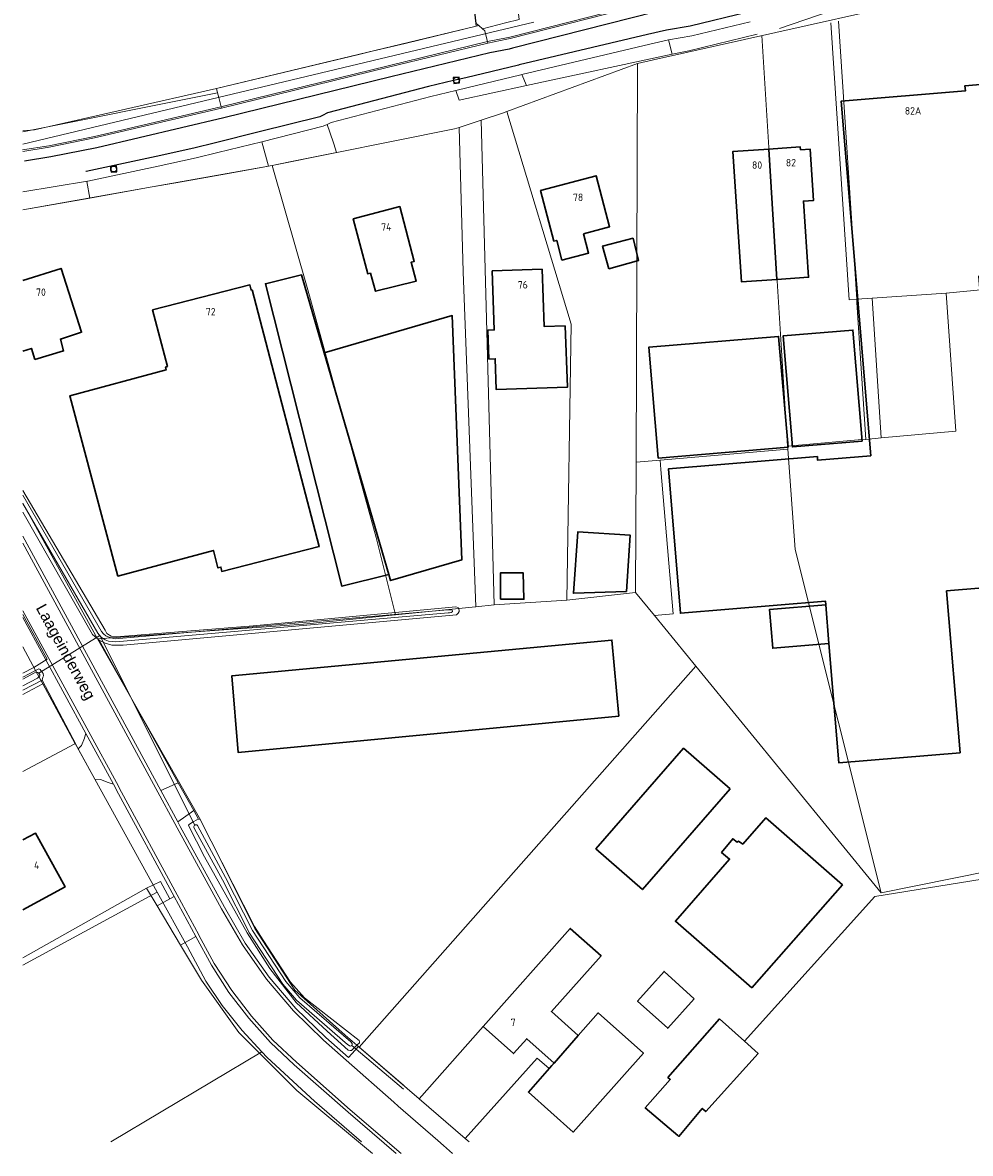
# Model space of a CAD drawing. Header units: metres. Extents: x 174282 to 175177, y 462028 to 462851.
# Tile 1 of 256: x 174285 to 174413, y 462028 to 462181. Entities that reach past the tile are written whole.
import ezdxf

# ---------------------------------------------------------------- set-up
doc = ezdxf.new("R2010")
doc.units = ezdxf.units.M
for name, color, linetype, lineweight in [('B-WE-OG-BEBOUWING-G', 8, 'Continuous', 30), ('B-WE-OG-BEBOUWING_HUISNUMMER-T20', 8, 'Continuous', 20), ('B-WE-OG-STRAATNAAM-T30', 8, 'Continuous', 20), ('B-WE-OG-TERREIN_AGRARISCH-G', 8, 'Continuous', 20), ('B-WE-OG-TERREIN_ERF-G', 8, 'Continuous', 20), ('B-WE-OG-TERREIN_GROEN-G', 8, 'Continuous', 20), ('B-WE-OG-WEG_HALFVERHARD-G', 8, 'Continuous', 20), ('B-WE-OG-WEG_VERHARD_GESLOTEN -G', 8, 'Continuous', 20), ('B-WE-OG-WEG_VERHARD_OPEN -G', 8, 'Continuous', 20), ('B-WE-RI-VWA_RIOOLPUT_INSPECTIEPUT-S', 8, 'Continuous', 20), ('B-WE-WH-DUIKER-G', 8, 'Continuous', 20), ('B-WE-WH-WATERGANG_SLOOT_BODEM-G', 8, 'Continuous', 20), ('B-WE-WH-WATERGANG_SLOOT_INSTEEK-G', 8, 'Continuous', 20), ('B-XX-KG-GRENS_PERCEEL-BEREKEND-G', 213, 'Continuous', 20), ('B-XX-KG-GRENS_PERCEEL-G', 213, 'Continuous', 20)]:
    doc.layers.add(name, color=color, linetype=linetype, lineweight=lineweight)
doc.layers.add('B-WE-VH-MATERIAALGRENS-G', color=8, linetype='Continuous')
doc.styles.add('NLCS-ISO-M500-T20', font='NLCS-ISO.ttf', dxfattribs={"height": 1})
doc.styles.add('NLCS-ISO-M500-T30', font='NLCS-ISO.ttf', dxfattribs={"height": 1.5})

# ---------------------------------------------------------------- blocks, each defined once
blk = doc.blocks.new('B-SRI-PUT_VWA-SO')
at = {"flags": 128}
blk.add_lwpolyline([(-2, 2), (2, 2), (2, -2), (-2, -2)], close=True, dxfattribs=at)
at = {"lineweight": -3, "flags": 128}
blk.add_lwpolyline([(2, -2), (2, 2), (-2, 2), (-2, -2)], close=True, dxfattribs=at)
at = {"lineweight": -3}
blk.add_circle((0, 0), 2, dxfattribs=at)

msp = doc.modelspace()

# ---------------------------------------------------------------- linework, layer by layer
at = {"layer": 'B-WE-OG-BEBOUWING-G'}
for p, q in [((174386.9, 462146.28), (174385.8, 462163.86)), ((174325.81, 462136.38), (174334.51, 462106.48)), ((174393.92, 462097.18), (174393.48, 462102.38)), ((174356.82, 462040.57), (174360.09, 462044.32))]:
    msp.add_line(p, q, dxfattribs=at)
for points in [[(174393.92, 462097.18), (174395.27, 462081.07), (174411.61, 462082.44), (174409.78, 462104.26), (174425.58, 462105.58), (174424.16, 462122.51), (174416.2, 462121.85), (174414.12, 462146.71), (174414.56, 462146.75), (174420.1, 462147.21), (174418.02, 462172.18), (174414.93, 462171.92), (174414.88, 462172.62), (174412.27, 462172.4), (174412.32, 462171.71), (174395.56, 462170.31), (174397.62, 462145.63), (174399.56, 462122.49), (174392.39, 462121.89), (174392.35, 462122.39), (174372.24, 462120.71), (174373.87, 462101.26), (174393.44, 462102.9), (174393.48, 462102.38)], [(174386.9, 462146.28), (174391.16, 462146.57), (174390.46, 462156.84), (174391.85, 462156.94), (174391.38, 462163.87), (174390.08, 462163.78), (174390.05, 462164.15), (174385.8, 462163.86)], [(174385.8, 462163.86), (174380.93, 462163.53), (174382.12, 462145.95), (174386.9, 462146.28)], [(174360.79, 462152.45), (174364.3, 462153.38), (174362.49, 462160.26), (174354.99, 462158.29), (174356.79, 462151.45), (174357.17, 462151.55), (174357.87, 462148.89), (174361.47, 462149.84), (174360.79, 462152.45)], [(174332.04, 462147.13), (174332.72, 462144.69), (174338.23, 462146.04), (174337.52, 462148.59), (174337.95, 462148.7), (174335.99, 462156.11), (174329.71, 462154.45), (174331.68, 462147.04), (174332.04, 462147.13)], [(174364.19, 462147.73), (174368.23, 462148.84), (174367.49, 462151.83), (174363.37, 462150.77), (174364.19, 462147.73)], [(174286.73, 462135.46), (174290.63, 462136.64), (174290.19, 462138.23), (174293.05, 462139.15), (174290.29, 462147.77), (174285.13, 462146.12)], [(174358.32, 462140.04), (174355.47, 462139.94), (174355.21, 462147.66), (174348.47, 462147.43), (174348.74, 462139.46), (174347.88, 462139.43), (174348.02, 462135.54), (174348.88, 462135.57), (174349.02, 462131.41), (174358.61, 462131.74), (174358.32, 462140.04)], [(174325.81, 462136.38), (174322.75, 462146.89), (174317.86, 462145.7), (174328.2, 462104.89), (174334.51, 462106.48)], [(174316.07, 462144.86), (174315.92, 462144.84), (174315.77, 462145.53), (174302.64, 462142.16), (174304.63, 462134.52), (174304.37, 462134.43), (174304.46, 462134.08), (174291.45, 462130.59), (174297.95, 462106.26), (174310.85, 462109.72), (174311.46, 462107.37), (174311.87, 462107.49), (174311.97, 462106.89), (174325.14, 462110.24), (174316.07, 462144.86)], [(174334.51, 462106.48), (174334.75, 462105.65), (174344.35, 462108.45), (174343.09, 462141.41), (174325.81, 462136.38)], [(174370.85, 462122.16), (174388.39, 462123.64), (174387.12, 462138.6), (174369.59, 462137.12), (174370.85, 462122.16)], [(174398.41, 462124.48), (174397.16, 462139.44), (174387.73, 462138.65), (174388.98, 462123.69), (174398.41, 462124.48)], [(174285.13, 462136.6), (174286.28, 462136.97), (174286.73, 462135.46)], [(174366.6, 462104.19), (174367.09, 462111.77), (174360.02, 462112.23), (174359.43, 462103.96), (174366.6, 462104.19)], [(174349.57, 462103.13), (174352.74, 462103.13), (174352.67, 462106.7), (174349.57, 462106.69), (174349.57, 462103.13)], [(174393.48, 462102.38), (174385.89, 462101.75), (174386.33, 462096.54), (174393.92, 462097.18)], [(174365.57, 462087.36), (174364.63, 462097.63), (174313.33, 462092.79), (174314.2, 462082.47), (174365.57, 462087.36)], [(174380.59, 462077.55), (174374.3, 462083.04), (174362.46, 462069.48), (174368.75, 462063.99), (174380.59, 462077.55)], [(174383.49, 462050.73), (174395.73, 462064.6), (174385.73, 462073.39), (174385.4, 462073.67), (174382.28, 462070.11), (174381.7, 462070.49), (174381.54, 462070.39), (174380.94, 462070.83), (174379.42, 462068.99), (174380.51, 462068.09), (174373.19, 462059.72), (174383.49, 462050.73)], [(174285.13, 462061.25), (174290.83, 462064.34), (174286.83, 462071.61), (174285.13, 462070.68)], [(174360.09, 462044.32), (174356.47, 462047.54), (174363.16, 462055.05), (174359.01, 462058.74), (174347.24, 462045.53), (174351.36, 462041.86), (174353.14, 462043.85), (174356.82, 462040.57)], [(174375.73, 462049.23), (174371.67, 462052.94), (174368.09, 462048.93), (174372.17, 462045.27), (174375.73, 462049.23)], [(174356.82, 462040.57), (174356.82, 462040.57), (174356.53, 462040.24), (174353.36, 462036.67), (174359.4, 462031.28), (174368.88, 462041.92), (174362.79, 462047.35), (174360.09, 462044.32)], [(174373.53, 462030.8), (174373.66, 462030.69), (174376.81, 462034.47), (174377.29, 462034.04), (174384.36, 462041.87), (174382.52, 462043.53), (174379.16, 462046.54), (174372.19, 462038.64), (174372.49, 462038.37), (174369.13, 462034.54), (174373.53, 462030.8)]]:
    msp.add_lwpolyline(points, dxfattribs=at)
at = {"layer": 'B-WE-OG-TERREIN_AGRARISCH-G'}
msp.add_lwpolyline([(174332.31, 462028.4), (174322.09, 462036.89), (174314.29, 462044.7), (174309.22, 462051.76), (174306.41, 462056.47), (174303.24, 462061.78), (174301.82, 462064.16), (174285.13, 462054.76)], dxfattribs=at)
at = {"layer": 'B-WE-OG-TERREIN_ERF-G'}
msp.add_lwpolyline([(174438.69, 462069.56), (174436.07, 462068.86), (174400.11, 462063.06), (174382.52, 462043.53)], dxfattribs=at)
at = {"layer": 'B-WE-OG-TERREIN_GROEN-G'}
msp.add_line((174306.41, 462056.47), (174308.47, 462057.67), dxfattribs=at)
for points in [[(174344.82, 462193.85), (174345.97, 462183.5), (174346.3, 462180.8), (174346.65, 462180.51), (174347.17, 462180.07), (174350.26, 462180.89), (174352.11, 462181.34), (174350.52, 462194.65)], [(174285.13, 462158.1), (174293.84, 462159.51), (174293.75, 462159.49), (174294.15, 462157.25), (174285.13, 462155.65)], [(174295.44, 462097.62), (174306.11, 462078.39), (174303.73, 462077.35)], [(174286.86, 462093.52), (174285.13, 462096.71)], [(174293.62, 462085.05), (174293.47, 462084.44), (174293.46, 462084.42), (174293.04, 462083.43), (174292.6, 462082.96), (174292.32, 462083.5), (174287.73, 462092.24)], [(174306.03, 462073.13), (174308.19, 462074.64), (174308.84, 462073.48)], [(174301.82, 462064.16), (174303.71, 462065.08), (174304.98, 462062.72), (174303.24, 462061.78)], [(174330.21, 462042.99), (174330.43, 462042.8), (174329.06, 462041.31)]]:
    msp.add_lwpolyline(points, dxfattribs=at)
at = {"layer": 'B-WE-OG-WEG_HALFVERHARD-G'}
for p, q in [((174318.26, 462161.55), (174317.36, 462164.86)), ((174306.11, 462078.39), (174308.19, 462074.64)), ((174304.98, 462062.72), (174305.56, 462063.03))]:
    msp.add_line(p, q, dxfattribs=at)
for points in [[(174326.19, 462167.19), (174326.56, 462166.14), (174327.1, 462164.59), (174327.47, 462163.39), (174321.15, 462162.12), (174318.77, 462161.64), (174318.26, 462161.55)], [(174297.35, 462078.2), (174296.65, 462078.44), (174295.59, 462078.82), (174294.86, 462078.87), (174292.6, 462082.96)]]:
    msp.add_lwpolyline(points, dxfattribs=at)
at = {"layer": 'B-WE-OG-WEG_VERHARD_GESLOTEN -G'}
msp.add_line((174303.73, 462077.35), (174306.03, 462073.13), dxfattribs=at)
for points in [[(174369.29, 462183.43), (174350.9, 462178.78), (174350.46, 462178.67), (174347.88, 462178.15), (174334.46, 462174.91), (174311.92, 462169.37), (174294.82, 462165.37), (174288.66, 462164.13), (174285.13, 462163.55)], [(174383.29, 462181.03), (174375.43, 462179.12), (174372.24, 462178.6), (174369.74, 462178.02), (174352.45, 462173.9), (174352.35, 462173.87), (174345.24, 462172.18), (174343.55, 462171.77), (174340.19, 462170.97), (174326.72, 462167.46), (174326.19, 462167.19), (174325.66, 462166.93), (174317.36, 462164.86), (174311.44, 462163.39), (174308.53, 462162.66), (174303.41, 462161.56), (174293.92, 462159.52), (174293.84, 462159.51)]]:
    msp.add_lwpolyline(points, dxfattribs=at)
at = {"layer": 'B-WE-OG-WEG_VERHARD_GESLOTEN -G', "flags": 128}
for points in [[(174285.13, 462111.65), (174303.73, 462077.35)], [(174343.13, 462028.4), (174341.92, 462029.45), (174341.13, 462030.13), (174335.8, 462034.76), (174335.19, 462035.3), (174328.76, 462040.97), (174325.7, 462043.68), (174321.66, 462047.61), (174318.01, 462051.9), (174314.76, 462056.51), (174311.96, 462061.4), (174305.96, 462072.3), (174305.63, 462072.91), (174303.34, 462077.14), (174285.13, 462110.71)], [(174285.13, 462101.6), (174294.02, 462085.26), (174297.75, 462078.41), (174298.44, 462077.13), (174305.96, 462063.25), (174308.86, 462057.88), (174308.88, 462057.85), (174310.95, 462054.02), (174313.32, 462050.37), (174315.97, 462046.92), (174318.88, 462043.68), (174322.05, 462040.7), (174329.32, 462034.29), (174336.19, 462028.4)], [(174293.62, 462085.05), (174285.13, 462100.66)], [(174308.47, 462057.67), (174305.56, 462063.03), (174298.05, 462076.91), (174297.35, 462078.2), (174293.62, 462085.05)], [(174306.03, 462073.13), (174306.36, 462072.51), (174312.36, 462061.61), (174315.14, 462056.76), (174318.36, 462052.18), (174321.99, 462047.92), (174326, 462044.01), (174329.06, 462041.31)], [(174335.5, 462028.4), (174329.02, 462033.95), (174321.75, 462040.36), (174318.56, 462043.37), (174315.62, 462046.63), (174312.95, 462050.1), (174310.57, 462053.79), (174308.48, 462057.65), (174308.47, 462057.67)]]:
    msp.add_lwpolyline(points, dxfattribs=at)
at = {"layer": 'B-WE-OG-WEG_VERHARD_OPEN -G'}
for p, q in [((174394.23, 462182.49), (174387.26, 462180.11)), ((174372.24, 462178.6), (174372.74, 462176.64)), ((174372.74, 462176.64), (174353.08, 462172.42)), ((174352.45, 462173.9), (174353.08, 462172.42)), ((174330.43, 462042.8), (174336.48, 462037.6))]:
    msp.add_line(p, q, dxfattribs=at)
for points in [[(174369.24, 462183.63), (174350.85, 462178.97), (174350.42, 462178.87), (174347.84, 462178.35), (174334.42, 462175.11), (174311.87, 462169.56), (174294.78, 462165.57), (174288.62, 462164.32), (174285.1, 462163.75)], [(174311.41, 462171.46), (174311.27, 462172.02), (174330.48, 462176.62), (174332.27, 462177.05), (174336.71, 462178.12), (174336.71, 462178.12), (174346.65, 462180.51)], [(174347.88, 462178.15), (174347.46, 462179.82), (174347.17, 462180.07)], [(174384.21, 462179.36), (174375, 462177.12), (174372.74, 462176.64)], [(174353.08, 462172.42), (174344.02, 462170.48), (174343.55, 462171.77)], [(174285.13, 462166.19), (174311.41, 462171.46)], [(174311.92, 462169.37), (174311.57, 462170.82), (174311.41, 462171.46)], [(174318.26, 462161.55), (174313.1, 462160.63), (174313.1, 462160.63), (174305.77, 462159.32), (174302.59, 462158.76), (174294.15, 462157.25)]]:
    msp.add_lwpolyline(points, dxfattribs=at)
at = {"layer": 'B-WE-VH-MATERIAALGRENS-G'}
for points in [[(174441.57, 462214.11), (174431.94, 462208), (174426.15, 462204.42), (174420.91, 462201.24), (174415.92, 462198.35), (174410.85, 462195.47), (174407.76, 462193.82), (174405, 462192.33), (174403.07, 462191.42), (174399.68, 462190.06), (174397.67, 462189.4), (174393.86, 462188.33), (174390.14, 462187.29), (174386.06, 462186.2), (174378.39, 462184.33), (174370.56, 462182.35), (174351.22, 462177.47), (174350.75, 462177.35), (174348.17, 462176.83), (174334.78, 462173.6), (174312.24, 462168.06), (174295.11, 462164.05), (174288.9, 462162.8), (174285.35, 462162.22)], [(174382.97, 462182.34), (174375.17, 462180.44), (174371.98, 462179.92), (174369.43, 462179.33), (174352.13, 462175.21), (174352.03, 462175.18), (174344.92, 462173.49), (174343.23, 462173.09), (174339.86, 462172.28), (174326.24, 462168.73), (174325.58, 462168.4), (174325.19, 462168.2), (174317.03, 462166.17), (174311.11, 462164.7), (174308.22, 462163.98), (174303.13, 462162.88), (174293.67, 462160.85), (174293.61, 462160.84)]]:
    msp.add_lwpolyline(points, dxfattribs=at)
at = {"layer": 'B-WE-WH-DUIKER-G'}
msp.add_line((174336.49, 462037.08), (174329.53, 462042.97), dxfattribs=at)
msp.add_lwpolyline([(174308.36, 462072.68), (174295.53, 462098.23), (174287.29, 462093.15)], dxfattribs=at)
at = {"layer": 'B-WE-WH-WATERGANG_SLOOT_BODEM-G'}
for points in [[(174343.1, 462101.6), (174343.07, 462101.68), (174342.98, 462101.73), (174342.74, 462101.73), (174342.44, 462101.71), (174297.61, 462097.8), (174297.23, 462097.88), (174296.66, 462098.06), (174296.33, 462098.22), (174296.03, 462098.48), (174295.76, 462098.8), (174285.13, 462117.17)], [(174285.13, 462116.07), (174295.27, 462098.56), (174295.44, 462098.33), (174295.7, 462098.02), (174296.23, 462097.68), (174296.71, 462097.5), (174297.21, 462097.46), (174297.69, 462097.41), (174342.52, 462101.32), (174342.73, 462101.33), (174342.95, 462101.36), (174343.07, 462101.44), (174343.1, 462101.51), (174343.1, 462101.6)], [(174285.13, 462091.45), (174287.1, 462092.51), (174287.29, 462092.66), (174287.41, 462092.83), (174287.41, 462092.98), (174287.3, 462093.14), (174287.29, 462093.15), (174287.16, 462093.27), (174287.01, 462093.29), (174286.71, 462093.2), (174285.13, 462092.35)], [(174329.53, 462042.97), (174329.59, 462043.09), (174329.58, 462043.23), (174329.38, 462043.43), (174322.5, 462049.4), (174320.61, 462051.57), (174316.11, 462058.45), (174312.49, 462065.63), (174308.68, 462072.62), (174308.59, 462072.72), (174308.48, 462072.73), (174308.38, 462072.7), (174308.36, 462072.68), (174308.32, 462072.64), (174308.25, 462072.56), (174308.22, 462072.48), (174308.22, 462072.42), (174308.26, 462072.28), (174312.07, 462065.29), (174315.7, 462058.12), (174320.2, 462051.23), (174322.08, 462049.06), (174328.96, 462043.09), (174329.15, 462042.95), (174329.29, 462042.88), (174329.42, 462042.92), (174329.53, 462042.96), (174329.53, 462042.97)]]:
    msp.add_lwpolyline(points, dxfattribs=at)
at = {"layer": 'B-WE-WH-WATERGANG_SLOOT_INSTEEK-G'}
for points in [[(174285.13, 462117.82), (174296.22, 462098.96), (174296.48, 462098.53), (174297.06, 462098.18), (174298.33, 462098.12), (174316.2, 462099.55), (174343.57, 462102.12), (174343.88, 462102.01), (174343.96, 462101.86), (174343.99, 462101.64)], [(174343.99, 462101.64), (174344, 462101.5), (174343.88, 462101.25), (174343.65, 462101.04), (174298.67, 462096.97), (174297.14, 462096.97), (174296.22, 462097.22), (174295.44, 462097.62), (174295.32, 462097.69), (174294.52, 462098.4), (174285.13, 462114.9)], [(174285.13, 462092.62), (174286.84, 462093.51), (174286.86, 462093.52), (174287.31, 462093.74), (174287.45, 462093.68), (174287.66, 462093.39), (174287.72, 462093.3)], [(174287.72, 462093.3), (174287.86, 462093.12), (174287.92, 462092.82), (174287.84, 462092.61), (174287.73, 462092.24), (174285.13, 462090.9)], [(174329.89, 462042.67), (174329.49, 462042.29), (174329.31, 462042.26), (174329.03, 462042.3), (174326.18, 462044.89), (174322.03, 462048.77), (174318.47, 462053.32), (174315.39, 462058.13), (174309.64, 462068.41), (174307.5, 462072.62), (174307.5, 462072.68), (174307.64, 462072.8), (174308.12, 462073.1)], [(174308.12, 462073.1), (174308.62, 462073.4), (174308.84, 462073.48), (174309.07, 462073.43), (174316.37, 462058.98), (174317.58, 462057.18), (174321.25, 462051.51), (174323.16, 462049.4), (174330.5, 462043.63), (174330.53, 462043.57), (174330.57, 462043.5), (174330.57, 462043.36), (174330.55, 462043.32), (174330.21, 462042.99), (174329.89, 462042.67)]]:
    msp.add_lwpolyline(points, dxfattribs=at)
at = {"layer": 'B-XX-KG-GRENS_PERCEEL-BEREKEND-G'}
msp.add_lwpolyline([(174370.25, 462175.92), (174403.26, 462183.25), (174430.21, 462198.83)], dxfattribs=at)
at = {"layer": 'B-XX-KG-GRENS_PERCEEL-G', "flags": 128}
for points in [[(174285.13, 462166.34), (174286.72, 462166.47), (174311.27, 462172.02), (174346.29, 462180.42), (174342.09, 462215.57)], [(174417.37, 462191.4), (174420.01, 462145.41), (174409.73, 462144.43)], [(174354.09, 462180.97), (174299.63, 462167.97), (174285.13, 462164.54)], [(174396.63, 462143.52), (174394.18, 462180.87)], [(174397.68, 462143.6), (174395.22, 462181.12)], [(174384.84, 462179.16), (174388.32, 462123.79)], [(174350.46, 462168.94), (174368.07, 462175.41)], [(174367.89, 462121.65), (174368.07, 462175.41)], [(174368.07, 462175.41), (174370.25, 462175.92)], [(174346.99, 462167.77), (174349.85, 462168.72), (174350.46, 462168.94)], [(174358.52, 462103), (174359.14, 462140.25), (174350.46, 462168.94)], [(174344.01, 462166.79), (174346.99, 462167.77)], [(174348.73, 462102.37), (174346.99, 462167.77)], [(174318.77, 462161.64), (174343.38, 462166.58), (174344.01, 462166.79)], [(174346.25, 462102.12), (174344.54, 462147.29), (174344.01, 462166.79)], [(174285.13, 462155.65), (174318.77, 462161.64)], [(174323.57, 462144.86), (174318.77, 462161.64)], [(174335.43, 462101.03), (174332.83, 462111.47), (174323.57, 462144.86)], [(174409.73, 462144.43), (174399.75, 462143.74)], [(174409.73, 462144.43), (174411.04, 462125.81), (174400.97, 462124.91)], [(174397.68, 462143.6), (174396.63, 462143.52)], [(174399.75, 462143.74), (174397.68, 462143.6)], [(174398.91, 462124.71), (174397.7, 462143.15), (174397.68, 462143.6)], [(174400.97, 462124.91), (174399.75, 462143.74)], [(174388.32, 462123.79), (174397.86, 462124.64), (174398.91, 462124.71)], [(174400.97, 462124.91), (174398.91, 462124.71)], [(174388.35, 462123.37), (174371.14, 462121.92)], [(174388.32, 462123.79), (174388.35, 462123.37)], [(174388.35, 462123.37), (174389.35, 462109.85)], [(174367.89, 462121.65), (174367.83, 462104.05)], [(174371.14, 462121.92), (174367.89, 462121.65)], [(174371.14, 462121.92), (174371.24, 462120.62), (174372.87, 462101.18), (174370.36, 462100.97)], [(174285.13, 462116.11), (174295.2, 462097.81)], [(174389.35, 462109.85), (174400.96, 462063.53)], [(174358.52, 462103), (174348.73, 462102.37)], [(174367.83, 462104.05), (174358.52, 462103)], [(174370.36, 462100.97), (174367.83, 462104.05)], [(174346.25, 462102.12), (174345.76, 462102.07), (174335.43, 462101.03)], [(174348.73, 462102.37), (174346.25, 462102.12)], [(174286.62, 462093.95), (174288.42, 462095.07), (174285.13, 462101.07)], [(174335.43, 462101.03), (174322.99, 462099.77), (174295.2, 462097.81)], [(174375.97, 462094.1), (174370.36, 462100.97)], [(174295.2, 462097.81), (174309.09, 462073.4)], [(174285.13, 462093.15), (174286.62, 462093.95)], [(174286.62, 462093.95), (174287.83, 462091.74)], [(174375.97, 462094.1), (174330.53, 462042.72)], [(174400.96, 462063.53), (174375.97, 462094.1)], [(174287.83, 462091.74), (174285.13, 462090.28)], [(174292.2, 462083.67), (174292.16, 462083.75), (174287.83, 462091.74)], [(174285.13, 462079.89), (174292.14, 462083.64), (174292.2, 462083.67)], [(174303.27, 462063.63), (174292.2, 462083.67)], [(174309.09, 462073.4), (174316.45, 462058.72), (174321.84, 462050.41), (174328.63, 462044.35), (174330.53, 462042.72)], [(174435.07, 462070.43), (174400.96, 462063.53)], [(174303.27, 462063.63), (174285.13, 462053.8)], [(174317.38, 462042.1), (174314.73, 462044.97), (174312.02, 462048.36), (174309.84, 462051.63), (174307.33, 462056.27), (174303.27, 462063.63)], [(174347.24, 462045.53), (174359.01, 462058.74), (174363.16, 462055.05), (174356.47, 462047.54), (174360.09, 462044.32)], [(174338.61, 462035.77), (174347.24, 462045.53)], [(174360.09, 462044.32), (174356.16, 462039.83), (174354.55, 462041.23), (174344.83, 462030.42)], [(174297.02, 462029.97), (174317.38, 462042.1)], [(174317.38, 462042.1), (174318.09, 462041.33), (174324.47, 462035.44), (174330.83, 462029.97)], [(174330.53, 462042.72), (174338.61, 462035.77)], [(174338.61, 462035.77), (174344.83, 462030.42)], [(174344.83, 462030.42), (174345.35, 462029.97)]]:
    msp.add_lwpolyline(points, dxfattribs=at)

# ---------------------------------------------------------------- block references
at = {"layer": 'B-WE-RI-VWA_RIOOLPUT_INSPECTIEPUT-S', "xscale": 0.1999999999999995, "yscale": 0.1999999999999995, "zscale": 0.1999999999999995, "rotation": 5.739328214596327}
for p in [(174343.64, 462173.14), (174297.39, 462161.17)]:
    msp.add_blockref('B-SRI-PUT_VWA-SO', p, dxfattribs=at)

# ---------------------------------------------------------------- texts
at = {"layer": 'B-WE-OG-BEBOUWING_HUISNUMMER-T20', "style": 'NLCS-ISO-M500-T20'}
for s, p in [('82A', (174404.15, 462168.51)), ('82', (174388.1, 462161.52)), ('80', (174383.53, 462161.2)), ('78', (174359.37, 462156.86)), ('74', (174333.49, 462152.86)), ('76', (174351.92, 462145.05)), ('70', (174286.91, 462144.06)), ('72', (174309.83, 462141.42)), ('4', (174286.64, 462066.77)), ('7', (174350.96, 462045.56))]:
    msp.add_text(s, height=1, dxfattribs=at).set_placement(p)
at = {"layer": 'B-WE-OG-STRAATNAAM-T30', "insert": (174286.45, 462101.76), "char_height": 1.5, "width": 19.5, "attachment_point": 7, "rotation": 298.6, "style": 'NLCS-ISO-M500-T30'}
msp.add_mtext('{\\fArial|b0|i0;Laageinderweg}', dxfattribs=at)

doc.saveas('drawing.dxf')
